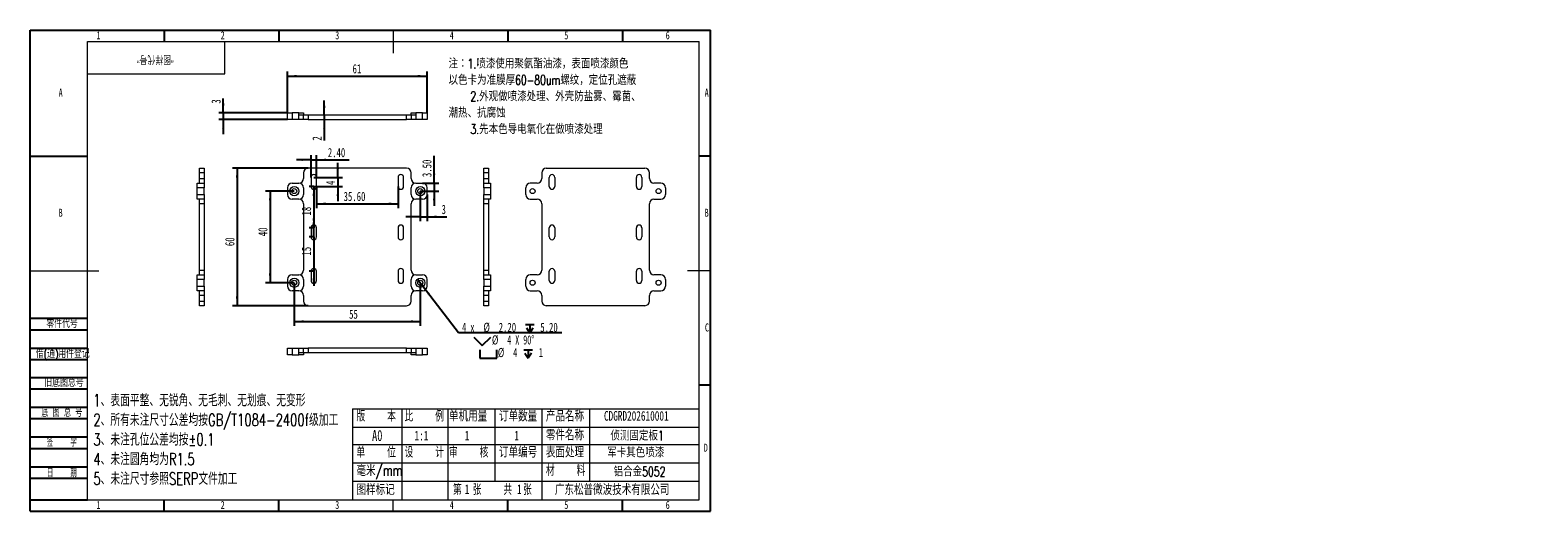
# Model space of a CAD drawing. Header units: millimetres. Extents: x 0 to 658, y -2 to 210.
import ezdxf

# ---------------------------------------------------------------- set-up
doc = ezdxf.new("R2010")
doc.units = ezdxf.units.MM
doc.layers.add('图框', color=7, linetype='Continuous')
doc.layers.add('粗实线层', color=7, linetype='Continuous', lineweight=15)
doc.styles.add('SLDTEXTSTYLE0', font='TXT', dxfattribs={"width": 0.7})
doc.styles.add('SLDTEXTSTYLE1', font='TXT', dxfattribs={"width": 0.7, "bigfont": 'bigfont'})
doc.styles.add('SLDTEXTSTYLE2', font='TXT', dxfattribs={"width": 0.614286, "bigfont": 'bigfont'})
doc.styles.add('SLDTEXTSTYLE3', font='TXT', dxfattribs={"width": 0.566667, "bigfont": 'bigfont'})
doc.styles.add('SLDTEXTSTYLE4', font='TXT', dxfattribs={"width": 0.633333})
doc.styles.add('SLDTEXTSTYLE5', font='TXT', dxfattribs={"width": 0.642857})
doc.dimstyles.new('SLDDIMSTYLE0', dxfattribs={"dimtxt": 4, "dimasz": 4.08, "dimexe": 0, "dimexo": 0.0625, "dimgap": 1, "dimtad": 2, "dimrnd": 1e-09, "dimzin": 12, "dimdsep": 46, "dimtxsty": 'SLDTEXTSTYLE0', "dimsah": 1, "dimcen": 0.09, "dimadec": 0, "dimazin": 3, "dimtfac": 1, "dimtofl": 0, "dimtmove": 0, "dimatfit": 3, "dimfxl": 0, "dimfrac": 2, "dimtolj": 1, "dimtzin": 12, "dimarcsym": 0})
doc.dimstyles.new('SLDDIMSTYLE1', dxfattribs={"dimtxt": 4, "dimasz": 4.08, "dimexe": 0, "dimexo": 0.0625, "dimgap": 1, "dimtad": 0, "dimtih": 1, "dimtoh": 1, "dimrnd": 1e-09, "dimzin": 4, "dimdsep": 46, "dimtxsty": 'SLDTEXTSTYLE0', "dimblk1": 'NONE', "dimsah": 1, "dimcen": 0, "dimadec": 0, "dimazin": 1, "dimtfac": 1, "dimtmove": 0, "dimatfit": 3, "dimldrblk": 'NONE', "dimfxl": 0, "dimfrac": 2, "dimtolj": 1, "dimtzin": 12, "dimarcsym": 0})
doc.dimstyles.new('SLDDIMSTYLE2', dxfattribs={"dimtxt": 4, "dimasz": 4.08, "dimexe": 0, "dimexo": 0.0625, "dimgap": 1, "dimtad": 2, "dimrnd": 1e-09, "dimzin": 4, "dimdsep": 46, "dimtxsty": 'SLDTEXTSTYLE0', "dimsah": 1, "dimcen": 0.09, "dimadec": 0, "dimazin": 1, "dimtfac": 1, "dimtmove": 0, "dimatfit": 0, "dimfxl": 0, "dimfrac": 2, "dimtolj": 1, "dimtzin": 12, "dimarcsym": 0})
doc.dimstyles.new('SLDDIMSTYLE3', dxfattribs={"dimtxt": 4, "dimasz": 4.08, "dimexe": 0, "dimexo": 0.0625, "dimgap": 1, "dimtad": 2, "dimrnd": 1e-09, "dimzin": 12, "dimdsep": 46, "dimtxsty": 'SLDTEXTSTYLE0', "dimsah": 1, "dimcen": 0.09, "dimadec": 0, "dimazin": 3, "dimtfac": 1, "dimtmove": 0, "dimatfit": 0, "dimfxl": 0, "dimfrac": 2, "dimtolj": 1, "dimtzin": 12, "dimarcsym": 0})
doc.dimstyles.new('SLDDIMSTYLE4', dxfattribs={"dimtxt": 4, "dimasz": 4.08, "dimexe": 0, "dimexo": 0.0625, "dimgap": 1, "dimtad": 2, "dimrnd": 1e-09, "dimzin": 4, "dimdsep": 46, "dimtxsty": 'SLDTEXTSTYLE0', "dimsah": 1, "dimcen": 0.09, "dimadec": 0, "dimazin": 1, "dimtfac": 1, "dimtofl": 0, "dimtmove": 0, "dimatfit": 3, "dimfxl": 0, "dimfrac": 2, "dimtolj": 1, "dimtzin": 12, "dimarcsym": 0})

# ---------------------------------------------------------------- blocks, each defined once
blk = doc.blocks.new('SW_NOTE_0')
at = {"layer": '图框', "color": 0, "attachment_point": 1, "style": 'SLDTEXTSTYLE1'}
for s, insert, char_height in [('\\M+1928D\\M+181461.喷\\M+18EBD\\M+18E67\\M+19770\\M+1E3DA氨酯\\M+196FB\\M+18EBD\\M+18143\\M+1955C\\M+196CA喷\\M+18EBD颜\\M+19046', (0, 5.46), 4.23333), ('\\M+188C8\\M+19046卡为\\M+18F79\\M+1968C\\M+18CFA60-80um\\M+19786纹\\M+18143\\M+192E8\\M+188CA\\M+18D45\\M+18ED5\\M+195C1', (0, -1.69), 4.23333), ('2.\\M+18A4F观\\M+198F4喷\\M+18EBD处\\M+1979D\\M+18141\\M+18A4F壳\\M+19668盐雾\\M+18141霉\\M+18BDB\\M+18141', (9.53, -8.83), 4.2333), ('\\M+192AA热\\M+18141\\M+18D52\\M+19585蚀', (0, -15.98), 4.2333), ('3.\\M+190E6\\M+1967B\\M+19046导电氧\\M+189BB\\M+18DDD\\M+198F4喷\\M+18EBD处\\M+1979D', (9.53, -23.12), 4.2333)]:
    blk.add_mtext(s, dxfattribs=dict(at, insert=insert, char_height=char_height))
blk = doc.blocks.new('SW_NOTE_1')
at = {"layer": '图框', "color": 0, "attachment_point": 1, "style": 'SLDTEXTSTYLE1'}
for s, insert, char_height in [('1\\M+18141\\M+1955C\\M+196CA\\M+195BD\\M+190AE\\M+18141\\M+19DD9锐\\M+18A70\\M+18141\\M+19DD9\\M+196D1\\M+18E68\\M+18141\\M+19DD9划\\M+18DAD\\M+18141\\M+19DD9变\\M+18C60', (0, 6.82), 5.29167), ('2\\M+18141\\M+18F8A\\M+1974C\\M+196A2\\M+1928D\\M+18EDA\\M+190A1\\M+18CF6\\M+18DB7\\M+18BCF\\M+188C2GB/T1084-2400f级\\M+189C1\\M+18D48', (0, -1.73), 5.29167), ('3\\M+18141\\M+196A2\\M+1928D\\M+18D45\\M+188CA\\M+18CF6\\M+18DB7\\M+18BCF\\M+188C2\\M+1817D0.1', (0, -10.29), 5.2917), ('4\\M+18141\\M+196A2\\M+1928D圆\\M+18A70\\M+18BCF为R1.5', (0, -18.85), 5.2917), ('5\\M+18141\\M+196A2\\M+1928D\\M+18EDA\\M+190A1\\M+18E51\\M+18FC6SERP\\M+195B6\\M+18C8F\\M+189C1\\M+18D48', (0, -27.4), 5.2917)]:
    blk.add_mtext(s, dxfattribs=dict(at, insert=insert, char_height=char_height))
blk = doc.blocks.new('_D')
at = {"layer": '图框'}
for p, q in [((121.3, 149.73), (88.3, 149.73)), ((90.3, 149.73), (90.3, 89.73)), ((121.3, 89.73), (88.3, 89.73))]:
    blk.add_line(p, q, dxfattribs=at)
for points in [[(90.3, 149.73), (89.8, 145.65), (90.81, 145.65)], [(90.3, 89.73), (90.81, 93.81), (89.8, 93.81)]]:
    blk.add_solid(points, dxfattribs=at)
at = {"layer": '图框', "insert": (85.15, 115.74), "char_height": 4, "attachment_point": 1, "rotation": 90, "style": 'SLDTEXTSTYLE0'}
blk.add_mtext('60', dxfattribs=at)
blk = doc.blocks.new('SW_SYMBOL_HOLE_DEPTH')
at = {"layer": '图框', "color": 0}
for p, q in [((0, 875), (800, 875)), ((100, 555), (400, 75)), ((400, 875), (400, 75)), ((700, 555), (400, 75))]:
    blk.add_line(p, q, dxfattribs=at)
blk = doc.blocks.new('SW_SYMBOL_HOLE_SINK')
at = {"layer": '图框', "color": 0}
for p, q in [((0, 875), (800, 75)), ((800, 75), (1600, 875))]:
    blk.add_line(p, q, dxfattribs=at)
blk = doc.blocks.new('SW_SYMBOL_HOLE_SPOT')
at = {"layer": '图框', "color": 0}
for p, q in [((0, 875), (0, 75)), ((0, 75), (1600, 75)), ((1600, 75), (1600, 875))]:
    blk.add_line(p, q, dxfattribs=at)
blk = doc.blocks.new('_D_1')
at = {"layer": '图框'}
for p, q in [((169.09, 101.32), (171.52, 98.15)), ((171.52, 98.15), (186.95, 77.97)), ((186.95, 77.97), (232.07, 77.97))]:
    blk.add_line(p, q, dxfattribs=at)
blk.add_solid([(171.52, 98.15), (173.6, 94.6), (174.4, 95.21)], dxfattribs=at)
at = {"layer": '图框', "xscale": 0.004654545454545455, "yscale": 0.004654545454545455, "zscale": 0.004654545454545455}
for name, p in [('SW_SYMBOL_HOLE_DEPTH', (216.24, 77.46)), ('SW_SYMBOL_HOLE_SINK', (193.66, 71.96)), ('SW_SYMBOL_HOLE_SPOT', (196.22, 66.46)), ('SW_SYMBOL_HOLE_DEPTH', (215.54, 66.46))]:
    blk.add_blockref(name, p, dxfattribs=at)
at = {"layer": '图框', "char_height": 4, "attachment_point": 1}
for s, insert, style in [('4 x', (188.54, 82.29), 'SLDTEXTSTYLE4'), ('%%c', (197.85, 82.29), 'SLDTEXTSTYLE0'), ('2.20', (204.52, 82.29), 'SLDTEXTSTYLE0'), ('5.20', (222.68, 82.29), 'SLDTEXTSTYLE0'), ('%%c', (201.57, 76.79), 'SLDTEXTSTYLE0'), ('4 X 90°', (208.25, 76.79), 'SLDTEXTSTYLE5'), ('%%c', (204.13, 71.29), 'SLDTEXTSTYLE0'), ('4', (210.81, 71.29), 'SLDTEXTSTYLE0'), ('1', (221.98, 71.29), 'SLDTEXTSTYLE0')]:
    blk.add_mtext(s, dxfattribs=dict(at, insert=insert, style=style))
blk = doc.blocks.new('_NONE')
blk = doc.blocks.new('_D_2')
at = {"layer": '图框'}
for p, q in [((122.6, 153.41), (116.25, 153.41)), ((122.6, 145.73), (122.6, 155.41)), ((122.6, 153.41), (125, 153.41)), ((125, 145.73), (125, 155.41)), ((125, 153.41), (139.24, 153.41))]:
    blk.add_line(p, q, dxfattribs=at)
for points in [[(122.6, 153.41), (118.52, 153.92), (118.52, 152.91)], [(125, 153.41), (129.08, 152.91), (129.08, 153.92)]]:
    blk.add_solid(points, dxfattribs=at)
at = {"layer": '图框', "insert": (129.93, 158.57), "char_height": 4, "attachment_point": 1, "style": 'SLDTEXTSTYLE0'}
blk.add_mtext('2.40', dxfattribs=at)
blk = doc.blocks.new('_D_3')
at = {"layer": '图框'}
for p, q in [((134.29, 145.73), (134.29, 152.08)), ((123.8, 145.73), (136.29, 145.73)), ((134.29, 145.73), (134.29, 141.73)), ((123.8, 141.73), (136.29, 141.73)), ((134.29, 141.73), (134.29, 135.38))]:
    blk.add_line(p, q, dxfattribs=at)
for points in [[(134.29, 145.73), (134.79, 149.81), (133.78, 149.81)], [(134.29, 141.73), (133.78, 137.65), (134.79, 137.65)]]:
    blk.add_solid(points, dxfattribs=at)
at = {"layer": '图框', "insert": (129.13, 142.43), "char_height": 4, "attachment_point": 1, "rotation": 90, "style": 'SLDTEXTSTYLE0'}
blk.add_mtext('4', dxfattribs=at)
blk = doc.blocks.new('_D_4')
at = {"layer": '图框'}
for p, q in [((115.3, 139.73), (102.72, 139.73)), ((104.72, 139.73), (104.72, 99.73)), ((115.3, 99.73), (102.72, 99.73))]:
    blk.add_line(p, q, dxfattribs=at)
for points in [[(104.72, 139.73), (104.21, 135.65), (105.23, 135.65)], [(104.72, 99.73), (105.23, 103.81), (104.21, 103.81)]]:
    blk.add_solid(points, dxfattribs=at)
at = {"layer": '图框', "insert": (99.57, 120.07), "char_height": 4, "attachment_point": 1, "rotation": 90, "style": 'SLDTEXTSTYLE0'}
blk.add_mtext('40', dxfattribs=at)
blk = doc.blocks.new('_D_5')
at = {"layer": '图框'}
for p, q in [((115.3, 99.73), (115.3, 80.87)), ((170.3, 99.73), (170.3, 80.87)), ((115.3, 82.87), (170.3, 82.87))]:
    blk.add_line(p, q, dxfattribs=at)
for points in [[(115.3, 82.87), (119.38, 82.37), (119.38, 83.38)], [(170.3, 82.87), (166.22, 83.38), (166.22, 82.37)]]:
    blk.add_solid(points, dxfattribs=at)
at = {"layer": '图框', "insert": (139.23, 88.03), "char_height": 4, "attachment_point": 1, "style": 'SLDTEXTSTYLE0'}
blk.add_mtext('55', dxfattribs=at)
blk = doc.blocks.new('_D_6')
at = {"layer": '图框'}
for p, q in [((125, 141.73), (125, 132.26)), ((160.6, 141.73), (160.6, 132.26)), ((125, 134.26), (160.6, 134.26))]:
    blk.add_line(p, q, dxfattribs=at)
for points in [[(125, 134.26), (129.08, 133.75), (129.08, 134.76)], [(160.6, 134.26), (156.52, 134.76), (156.52, 133.75)]]:
    blk.add_solid(points, dxfattribs=at)
at = {"layer": '图框', "insert": (136.82, 139.41), "char_height": 4, "attachment_point": 1, "style": 'SLDTEXTSTYLE0'}
blk.add_mtext('35.60', dxfattribs=at)
blk = doc.blocks.new('_D_7')
at = {"layer": '图框'}
for p, q in [((123.8, 141.73), (121.77, 141.73)), ((123.77, 141.73), (123.77, 123.73)), ((123.8, 123.73), (121.77, 123.73))]:
    blk.add_line(p, q, dxfattribs=at)
for points in [[(123.77, 141.73), (123.27, 137.65), (124.28, 137.65)], [(123.77, 123.73), (124.28, 127.81), (123.27, 127.81)]]:
    blk.add_solid(points, dxfattribs=at)
at = {"layer": '图框', "insert": (118.62, 129.08), "char_height": 4, "attachment_point": 1, "rotation": 90, "style": 'SLDTEXTSTYLE0'}
blk.add_mtext('18', dxfattribs=at)
blk = doc.blocks.new('_D_8')
at = {"layer": '图框'}
for p, q in [((123.77, 119.73), (123.77, 126.08)), ((123.8, 119.73), (121.77, 119.73)), ((123.77, 119.73), (123.77, 104.73)), ((123.8, 104.73), (121.77, 104.73)), ((123.77, 104.73), (123.77, 98.38))]:
    blk.add_line(p, q, dxfattribs=at)
for points in [[(123.77, 119.73), (124.28, 123.81), (123.27, 123.81)], [(123.77, 104.73), (123.27, 100.65), (124.28, 100.65)]]:
    blk.add_solid(points, dxfattribs=at)
at = {"layer": '图框', "insert": (118.62, 111.6), "char_height": 4, "attachment_point": 1, "rotation": 90, "style": 'SLDTEXTSTYLE0'}
blk.add_mtext('15', dxfattribs=at)
blk = doc.blocks.new('_D_9')
at = {"layer": '图框'}
for p, q in [((170.3, 139.73), (170.3, 126.57)), ((173.3, 138.23), (173.3, 126.57)), ((170.3, 128.57), (163.95, 128.57)), ((170.3, 128.57), (173.3, 128.57)), ((173.3, 128.57), (181.9, 128.57))]:
    blk.add_line(p, q, dxfattribs=at)
for points in [[(170.3, 128.57), (166.22, 129.08), (166.22, 128.06)], [(173.3, 128.57), (177.38, 128.06), (177.38, 129.08)]]:
    blk.add_solid(points, dxfattribs=at)
at = {"layer": '图框', "insert": (179.57, 133.73), "char_height": 4, "attachment_point": 1, "style": 'SLDTEXTSTYLE0'}
blk.add_mtext('3', dxfattribs=at)
blk = doc.blocks.new('_D_10')
at = {"layer": '图框'}
for p, q in [((176.34, 143.23), (176.34, 155.17)), ((170.3, 139.73), (178.34, 139.73)), ((171.3, 143.23), (178.34, 143.23)), ((176.34, 143.23), (176.34, 139.73)), ((176.34, 139.73), (176.34, 133.38))]:
    blk.add_line(p, q, dxfattribs=at)
for points in [[(176.34, 143.23), (176.84, 147.31), (175.83, 147.31)], [(176.34, 139.73), (175.83, 135.65), (176.84, 135.65)]]:
    blk.add_solid(points, dxfattribs=at)
at = {"layer": '图框', "insert": (171.18, 145.86), "char_height": 4, "attachment_point": 1, "rotation": 90, "style": 'SLDTEXTSTYLE0'}
blk.add_mtext('3.50', dxfattribs=at)
blk = doc.blocks.new('_D_11')
at = {"layer": '图框'}
for p, q in [((112.3, 173.98), (112.3, 191.98)), ((173.3, 173.98), (173.3, 191.98)), ((112.3, 189.98), (173.3, 189.98))]:
    blk.add_line(p, q, dxfattribs=at)
for points in [[(112.3, 189.98), (116.38, 189.47), (116.38, 190.49)], [(173.3, 189.98), (169.22, 190.49), (169.22, 189.47)]]:
    blk.add_solid(points, dxfattribs=at)
at = {"layer": '图框', "insert": (140.74, 195.14), "char_height": 4, "attachment_point": 1, "style": 'SLDTEXTSTYLE0'}
blk.add_mtext('61', dxfattribs=at)
blk = doc.blocks.new('_D_12')
at = {"layer": '图框'}
for p, q in [((84.3, 173.98), (84.3, 180.24)), ((112.3, 173.98), (82.3, 173.98)), ((84.3, 173.98), (84.3, 170.98)), ((112.3, 170.98), (82.3, 170.98)), ((84.3, 170.98), (84.3, 164.63))]:
    blk.add_line(p, q, dxfattribs=at)
for points in [[(84.3, 173.98), (84.81, 178.06), (83.8, 178.06)], [(84.3, 170.98), (83.8, 166.9), (84.81, 166.9)]]:
    blk.add_solid(points, dxfattribs=at)
at = {"layer": '图框', "insert": (79.15, 177.91), "char_height": 4, "attachment_point": 1, "rotation": 90, "style": 'SLDTEXTSTYLE0'}
blk.add_mtext('3', dxfattribs=at)
blk = doc.blocks.new('_D_13')
at = {"layer": '图框'}
for p, q in [((128.4, 172.98), (128.4, 179.33)), ((128.4, 172.98), (128.4, 170.98)), ((128.4, 170.98), (128.4, 161.79))]:
    blk.add_line(p, q, dxfattribs=at)
for points in [[(128.4, 172.98), (128.91, 177.06), (127.89, 177.06)], [(128.4, 170.98), (127.89, 166.9), (128.91, 166.9)]]:
    blk.add_solid(points, dxfattribs=at)
at = {"layer": '图框', "insert": (123.24, 161.79), "char_height": 4, "attachment_point": 1, "rotation": 90, "style": 'SLDTEXTSTYLE0'}
blk.add_mtext('2', dxfattribs=at)

msp = doc.modelspace()

# ---------------------------------------------------------------- linework, layer by layer
at = {"color": 7, "linetype": 'Continuous', "lineweight": 15}
for p, q in [((112.305, 170.979), (112.305, 173.979)), ((112.305, 173.979), (114.305, 173.979)), ((114.305, 173.979), (114.305, 170.979)), ((117.305, 173.979), (114.305, 173.979)), ((117.305, 172.979), (117.305, 173.979)), ((117.305, 173.979), (119.305, 173.979)), ((117.305, 170.979), (117.305, 172.979)), ((117.305, 172.979), (119.305, 172.979)), ((119.305, 173.979), (119.305, 172.979)), ((119.305, 170.979), (119.305, 172.979)), ((119.305, 172.979), (121.305, 172.979)), ((121.305, 172.979), (121.305, 170.979)), ((121.305, 172.979), (164.305, 172.979)), ((164.305, 170.979), (164.305, 172.979)), ((164.305, 172.979), (166.305, 172.979)), ((166.305, 172.979), (166.305, 173.979)), ((166.305, 173.979), (168.305, 173.979)), ((166.305, 172.979), (166.305, 170.979)), ((166.305, 172.979), (168.305, 172.979)), ((168.305, 173.979), (168.305, 172.979)), ((171.305, 173.979), (168.305, 173.979)), ((168.305, 172.979), (168.305, 170.979)), ((171.305, 170.979), (171.305, 173.979)), ((171.305, 173.979), (173.305, 173.979)), ((173.305, 173.979), (173.305, 170.979)), ((114.305, 170.979), (112.305, 170.979)), ((117.305, 170.979), (114.305, 170.979)), ((119.305, 170.979), (117.305, 170.979)), ((121.305, 170.979), (119.305, 170.979)), ((121.305, 170.979), (164.305, 170.979)), ((166.305, 170.979), (164.305, 170.979)), ((168.305, 170.979), (166.305, 170.979)), ((171.305, 170.979), (168.305, 170.979)), ((173.305, 170.979), (171.305, 170.979)), ((73.959, 149.734), (75.959, 149.734)), ((73.959, 147.734), (73.959, 149.734)), ((75.959, 147.734), (73.959, 147.734)), ((73.959, 145.234), (73.959, 147.734)), ((73.959, 143.234), (73.959, 145.234)), ((73.959, 145.234), (75.959, 145.234)), ((75.959, 149.734), (75.959, 147.734)), ((75.959, 147.734), (75.959, 145.234)), ((75.959, 145.234), (75.959, 143.234)), ((119.305, 147.734), (119.305, 145.234)), ((164.305, 149.734), (121.305, 149.734)), ((122.605, 145.734), (122.605, 141.734)), ((125.005, 141.734), (125.005, 145.734)), ((160.605, 145.734), (160.605, 141.734)), ((163.005, 141.734), (163.005, 145.734)), ((166.305, 145.234), (166.305, 147.734)), ((198.012, 149.734), (200.012, 149.734)), ((198.012, 147.734), (198.012, 149.734)), ((200.012, 147.734), (198.012, 147.734)), ((198.012, 145.234), (198.012, 147.734)), ((198.012, 145.234), (200.012, 145.234)), ((198.012, 143.234), (198.012, 145.234)), ((200.012, 149.734), (200.012, 147.734)), ((200.012, 147.734), (200.012, 145.234)), ((200.012, 145.234), (200.012, 143.234)), ((223.309, 147.734), (223.309, 145.234)), ((225.309, 149.734), (268.309, 149.734)), ((226.609, 141.734), (226.609, 145.734)), ((229.009, 145.734), (229.009, 141.734)), ((264.609, 141.734), (264.609, 145.734)), ((267.009, 145.734), (267.009, 141.734)), ((270.309, 145.234), (270.309, 147.734)), ((72.959, 141.234), (72.959, 143.234)), ((72.959, 143.234), (75.959, 143.234)), ((75.959, 141.234), (72.959, 141.234)), ((72.959, 138.234), (72.959, 141.234)), ((72.959, 138.234), (75.959, 138.234)), ((72.959, 136.234), (72.959, 138.234)), ((75.959, 143.234), (75.959, 141.234)), ((75.959, 138.234), (75.959, 141.234)), ((75.959, 138.234), (75.959, 136.234)), ((112.305, 141.234), (112.305, 138.234)), ((114.305, 143.234), (117.305, 143.234)), ((119.305, 141.234), (119.305, 138.234)), ((166.305, 138.234), (166.305, 141.234)), ((168.305, 143.234), (171.305, 143.234)), ((173.305, 138.234), (173.305, 141.234)), ((198.012, 143.234), (201.012, 143.234)), ((198.012, 141.234), (198.012, 143.234)), ((201.012, 141.234), (198.012, 141.234)), ((198.012, 141.234), (198.012, 138.234)), ((198.012, 138.234), (201.012, 138.234)), ((198.012, 136.234), (198.012, 138.234)), ((201.012, 143.234), (201.012, 141.234)), ((201.012, 141.234), (201.012, 138.234)), ((201.012, 138.234), (201.012, 136.234)), ((216.309, 138.234), (216.309, 141.234)), ((221.309, 143.234), (218.309, 143.234)), ((275.309, 143.234), (272.309, 143.234)), ((277.309, 141.234), (277.309, 138.234)), ((75.959, 136.234), (72.959, 136.234)), ((73.959, 134.234), (73.959, 136.234)), ((75.959, 134.234), (73.959, 134.234)), ((73.959, 105.234), (73.959, 134.234)), ((75.959, 136.234), (75.959, 134.234)), ((75.959, 134.234), (75.959, 105.234)), ((117.305, 136.234), (114.305, 136.234)), ((119.305, 134.234), (119.305, 105.234)), ((166.305, 105.234), (166.305, 134.234)), ((171.305, 136.234), (168.305, 136.234)), ((201.012, 136.234), (198.012, 136.234)), ((198.012, 134.234), (198.012, 136.234)), ((200.012, 134.234), (198.012, 134.234)), ((198.012, 105.234), (198.012, 134.234)), ((200.012, 136.234), (200.012, 134.234)), ((200.012, 134.234), (200.012, 105.234)), ((218.309, 136.234), (221.309, 136.234)), ((223.309, 134.234), (223.309, 105.234)), ((270.309, 105.234), (270.309, 134.234)), ((272.309, 136.234), (275.309, 136.234)), ((122.605, 123.734), (122.605, 119.734)), ((125.005, 119.734), (125.005, 123.734)), ((160.605, 123.734), (160.605, 119.734)), ((163.005, 119.734), (163.005, 123.734)), ((226.609, 119.734), (226.609, 123.734)), ((229.009, 123.734), (229.009, 119.734)), ((264.609, 119.734), (264.609, 123.734)), ((267.009, 123.734), (267.009, 119.734)), ((72.959, 101.234), (72.959, 103.234)), ((72.959, 103.234), (75.959, 103.234)), ((72.959, 98.234), (72.959, 101.234)), ((75.959, 101.234), (72.959, 101.234)), ((73.959, 103.234), (73.959, 105.234)), ((73.959, 105.234), (75.959, 105.234)), ((75.959, 105.234), (75.959, 103.234)), ((75.959, 103.234), (75.959, 101.234)), ((75.959, 98.234), (75.959, 101.234)), ((112.305, 101.234), (112.305, 98.234)), ((114.305, 103.234), (117.305, 103.234)), ((119.305, 101.234), (119.305, 98.234)), ((122.605, 104.734), (122.605, 100.734)), ((125.005, 100.734), (125.005, 104.734)), ((160.605, 104.734), (160.605, 100.734)), ((163.005, 100.734), (163.005, 104.734)), ((166.305, 98.234), (166.305, 101.234)), ((168.305, 103.234), (171.305, 103.234)), ((173.305, 98.234), (173.305, 101.234)), ((198.012, 105.234), (200.012, 105.234)), ((198.012, 103.234), (198.012, 105.234)), ((198.012, 103.234), (201.012, 103.234)), ((198.012, 101.234), (198.012, 103.234)), ((201.012, 101.234), (198.012, 101.234)), ((198.012, 101.234), (198.012, 98.234)), ((200.012, 105.234), (200.012, 103.234)), ((201.012, 103.234), (201.012, 101.234)), ((201.012, 101.234), (201.012, 98.234)), ((216.309, 98.234), (216.309, 101.234)), ((221.309, 103.234), (218.309, 103.234)), ((226.609, 100.734), (226.609, 104.734)), ((229.009, 104.734), (229.009, 100.734)), ((264.609, 100.734), (264.609, 104.734)), ((267.009, 104.734), (267.009, 100.734)), ((275.309, 103.234), (272.309, 103.234)), ((277.309, 101.234), (277.309, 98.234)), ((72.959, 98.234), (75.959, 98.234)), ((72.959, 96.234), (72.959, 98.234)), ((75.959, 96.234), (72.959, 96.234)), ((73.959, 94.234), (73.959, 96.234)), ((75.959, 94.234), (73.959, 94.234)), ((73.959, 91.734), (73.959, 94.234)), ((75.959, 98.234), (75.959, 96.234)), ((75.959, 96.234), (75.959, 94.234)), ((75.959, 94.234), (75.959, 91.734)), ((117.305, 96.234), (114.305, 96.234)), ((119.305, 94.234), (119.305, 91.734)), ((166.305, 91.734), (166.305, 94.234)), ((171.305, 96.234), (168.305, 96.234)), ((198.012, 98.234), (201.012, 98.234)), ((198.012, 96.234), (198.012, 98.234)), ((201.012, 96.234), (198.012, 96.234)), ((198.012, 94.234), (198.012, 96.234)), ((200.012, 94.234), (198.012, 94.234)), ((198.012, 91.734), (198.012, 94.234)), ((200.012, 96.234), (200.012, 94.234)), ((200.012, 94.234), (200.012, 91.734)), ((201.012, 98.234), (201.012, 96.234)), ((218.309, 96.234), (221.309, 96.234)), ((223.309, 94.234), (223.309, 91.734)), ((270.309, 91.734), (270.309, 94.234)), ((272.309, 96.234), (275.309, 96.234)), ((73.959, 91.734), (75.959, 91.734)), ((73.959, 89.734), (73.959, 91.734)), ((75.959, 89.734), (73.959, 89.734)), ((75.959, 91.734), (75.959, 89.734)), ((121.305, 89.734), (164.305, 89.734)), ((198.012, 91.734), (200.012, 91.734)), ((198.012, 89.734), (198.012, 91.734)), ((200.012, 89.734), (198.012, 89.734)), ((200.012, 91.734), (200.012, 89.734)), ((268.309, 89.734), (225.309, 89.734)), ((112.305, 68.213), (112.305, 71.213)), ((112.305, 71.213), (114.305, 71.213)), ((114.305, 68.213), (112.305, 68.213)), ((114.305, 71.213), (114.305, 68.213)), ((114.305, 71.213), (117.305, 71.213)), ((114.305, 68.213), (117.305, 68.213)), ((117.305, 69.213), (117.305, 71.213)), ((117.305, 71.213), (119.305, 71.213)), ((119.305, 69.213), (117.305, 69.213)), ((117.305, 68.213), (117.305, 69.213)), ((119.305, 68.213), (117.305, 68.213)), ((119.305, 69.213), (119.305, 71.213)), ((119.305, 71.213), (121.305, 71.213)), ((121.305, 69.213), (119.305, 69.213)), ((119.305, 69.213), (119.305, 68.213)), ((121.305, 71.213), (121.305, 69.213)), ((164.305, 71.213), (121.305, 71.213)), ((164.305, 69.213), (121.305, 69.213)), ((164.305, 69.213), (164.305, 71.213)), ((164.305, 71.213), (166.305, 71.213)), ((166.305, 69.213), (164.305, 69.213)), ((166.305, 71.213), (166.305, 69.213)), ((166.305, 71.213), (168.305, 71.213)), ((168.305, 69.213), (166.305, 69.213)), ((166.305, 68.213), (166.305, 69.213)), ((168.305, 68.213), (166.305, 68.213)), ((168.305, 71.213), (168.305, 69.213)), ((168.305, 71.213), (171.305, 71.213)), ((168.305, 69.213), (168.305, 68.213)), ((168.305, 68.213), (171.305, 68.213)), ((171.305, 68.213), (171.305, 71.213)), ((171.305, 71.213), (173.305, 71.213)), ((173.305, 68.213), (171.305, 68.213)), ((173.305, 71.213), (173.305, 68.213))]:
    msp.add_line(p, q, dxfattribs=at)
for centre, radius in [((115.305, 139.734), 2), ((115.305, 139.734), 1.1), ((170.305, 139.734), 2), ((170.305, 139.734), 1.1), ((219.309, 139.734), 1.1), ((274.309, 139.734), 1.1), ((115.305, 99.734), 2), ((115.305, 99.734), 1.1), ((170.305, 99.734), 2), ((170.305, 99.734), 1.1), ((219.309, 99.734), 1.1), ((274.309, 99.734), 1.1)]:
    msp.add_circle(centre, radius, dxfattribs=at)
for centre, radius, start, end in [((117.305, 145.234), 2, 270, 0), ((121.305, 147.734), 2, 90, 180), ((123.805, 145.734), 1.2, 0, 180), ((161.805, 145.734), 1.2, 0, 180), ((164.305, 147.734), 2, 0, 90), ((168.305, 145.234), 2, 180, 270), ((221.309, 145.234), 2, 270, 0), ((225.309, 147.734), 2, 90, 180), ((227.809, 145.734), 1.2, 0, 180), ((265.809, 145.734), 1.2, 0, 180), ((268.309, 147.734), 2, 0, 90), ((272.309, 145.234), 2, 180, 270), ((114.305, 141.234), 2, 90, 180), ((114.305, 138.234), 2, 180, 270), ((117.305, 141.234), 2, 0, 90), ((117.305, 138.234), 2, 270, 0), ((123.805, 141.734), 1.2, 180, 0), ((161.805, 141.734), 1.2, 180, 360), ((168.305, 141.234), 2, 90, 180), ((168.305, 138.234), 2, 180, 270), ((171.305, 141.234), 2, 0, 90), ((171.305, 138.234), 2, 270, 0), ((218.309, 141.234), 2, 90, 180), ((218.309, 138.234), 2, 180, 270), ((227.809, 141.734), 1.2, 180, 360), ((265.809, 141.734), 1.2, 180, 360), ((275.309, 141.234), 2, 0, 90), ((275.309, 138.234), 2, 270, 0), ((117.305, 134.234), 2, 0, 90), ((168.305, 134.234), 2, 90, 180), ((221.309, 134.234), 2, 0, 90), ((272.309, 134.234), 2, 90, 180), ((123.805, 123.734), 1.2, 0, 180), ((123.805, 119.734), 1.2, 180, 0), ((161.805, 123.734), 1.2, 0, 180), ((161.805, 119.734), 1.2, 180, 0), ((227.809, 123.734), 1.2, 0, 180), ((227.809, 119.734), 1.2, 180, 0), ((265.809, 123.734), 1.2, 0, 180), ((265.809, 119.734), 1.2, 180, 0), ((123.805, 104.734), 1.2, 0, 180), ((161.805, 104.734), 1.2, 0, 180), ((227.809, 104.734), 1.2, 0, 180), ((265.809, 104.734), 1.2, 0, 180), ((114.305, 101.234), 2, 90, 180), ((117.305, 105.234), 2, 270, 0), ((117.305, 101.234), 2, 0, 90), ((123.805, 100.734), 1.2, 180, 0), ((161.805, 100.734), 1.2, 180, 0), ((168.305, 105.234), 2, 180, 270), ((168.305, 101.234), 2, 90, 180), ((171.305, 101.234), 2, 0, 90), ((218.309, 101.234), 2, 90, 180), ((221.309, 105.234), 2, 270, 0), ((227.809, 100.734), 1.2, 180, 0), ((265.809, 100.734), 1.2, 180, 0), ((272.309, 105.234), 2, 180, 270), ((275.309, 101.234), 2, 0, 90), ((114.305, 98.234), 2, 180, 270), ((117.305, 98.234), 2, 270, 0), ((117.305, 94.234), 2, 0, 90), ((168.305, 98.234), 2, 180, 270), ((168.305, 94.234), 2, 90, 180), ((171.305, 98.234), 2, 270, 0), ((218.309, 98.234), 2, 180, 270), ((221.309, 94.234), 2, 0, 90), ((272.309, 94.234), 2, 90, 180), ((275.309, 98.234), 2, 270, 0), ((121.305, 91.734), 2, 180, 270), ((164.305, 91.734), 2, 270, 0), ((225.309, 91.734), 2, 180, 270), ((268.309, 91.734), 2, 270, 0)]:
    msp.add_arc(centre, radius, start, end, dxfattribs=at)
at = {"layer": '图框'}
for p, q in [((0, 0), (0, 210)), ((0, 210), (297, 210)), ((58.5, 210), (58.5, 205)), ((108.5, 210), (108.5, 205)), ((208.5, 210), (208.5, 205)), ((258.5, 210), (258.5, 205)), ((297, 0), (297, 210)), ((0, 155), (25, 155)), ((297, 155), (292, 155)), ((0, 84.221), (25, 84.221)), ((0, 79.221), (25, 79.221)), ((0, 71.221), (25, 71.221)), ((0, 66.221), (25, 66.221)), ((0, 58.43), (25, 58.43)), ((0, 53.43), (25, 53.43)), ((297, 55), (292, 55)), ((0, 45.43), (25, 45.43)), ((0, 40.43), (25, 40.43)), ((0, 32.43), (25, 32.43)), ((0, 27.43), (25, 27.43)), ((0, 19.43), (25, 19.43)), ((0, 14.43), (25, 14.43)), ((0, 5), (25, 5)), ((0, 0), (297, 0)), ((58.5, 0), (58.5, 5)), ((108.5, 0), (108.5, 5)), ((208.5, 0), (208.5, 5)), ((258.5, 0), (258.5, 5))]:
    msp.add_line(p, q, dxfattribs=at)
at = {"layer": '图框', "linetype": 'Continuous', "lineweight": 15}
for p, q in [((25, 5), (25, 205)), ((25, 205), (292, 205)), ((292, 5), (292, 205))]:
    msp.add_line(p, q, dxfattribs=at)
at = {"layer": '图框', "lineweight": 15}
for p, q in [((158.5, 210), (158.5, 200)), ((0, 105), (30, 105)), ((297, 105), (287, 105)), ((140.685, 44.638), (140.685, 5)), ((140.685, 44.638), (292, 44.638)), ((162.213, 44.638), (162.213, 5)), ((182.317, 44.638), (182.317, 5)), ((202.787, 44.638), (202.787, 13.207)), ((223.371, 44.638), (223.371, 5)), ((244.183, 44.638), (244.183, 13.207)), ((140.685, 36.639), (292, 36.639)), ((140.685, 29.162), (292, 29.162)), ((140.685, 21.163), (292, 21.163)), ((140.685, 13.207), (292, 13.207)), ((25, 5), (292, 5)), ((158.5, 0), (158.5, 5))]:
    msp.add_line(p, q, dxfattribs=at)
at = {"layer": '粗实线层'}
for p, q in [((85, 191), (85, 205)), ((25, 191), (85, 191))]:
    msp.add_line(p, q, dxfattribs=at)

# ---------------------------------------------------------------- block references
at = {"layer": '图框'}
for name, p in [('SW_NOTE_0', (182.645, 192.056)), ('SW_NOTE_1', (27.572, 44.267))]:
    msp.add_blockref(name, p, dxfattribs=at)

# ---------------------------------------------------------------- texts
for s, insert, char_height, attachment_point, style in [('1', (29.794, 209.497), 3.5, 2, 'SLDTEXTSTYLE0'), ('2', (84.044, 209.497), 3.5, 2, 'SLDTEXTSTYLE0'), ('3', (134.044, 209.497), 3.5, 2, 'SLDTEXTSTYLE0'), ('4', (184.044, 209.497), 3.5, 2, 'SLDTEXTSTYLE0'), ('5', (234.044, 209.497), 3.5, 2, 'SLDTEXTSTYLE0'), ('6', (278.297, 209.497), 3.5, 2, 'SLDTEXTSTYLE0'), ('A', (13.32, 184.497), 3.5, 2, 'SLDTEXTSTYLE0'), ('A', (295.32, 184.497), 3.5, 2, 'SLDTEXTSTYLE0'), ('B', (13.32, 132.055), 3.5, 2, 'SLDTEXTSTYLE0'), ('B', (295.32, 132.055), 3.5, 2, 'SLDTEXTSTYLE0'), ('\\M+197EB\\M+18C8F\\M+191E3\\M+18D86', (7.084, 83.579), 3.5, 1, 'SLDTEXTSTYLE1'), ('C', (295.427, 81.997), 3.5, 2, 'SLDTEXTSTYLE0'), ('\\M+18ED8(\\M+192CA)\\M+19770\\M+18C8F\\M+1936F记', (2.496, 70.473), 3.5, 1, 'SLDTEXTSTYLE1'), ('\\M+18B8C\\M+192EA图总\\M+18D86', (6.194, 57.824), 3.5, 1, 'SLDTEXTSTYLE1'), ('\\M+192EA 图 总 \\M+18D86', (4.947, 44.766), 3.5, 1, 'SLDTEXTSTYLE2'), ('\\M+194C5    \\M+1967B', (142.458, 43.938), 4.7625, 1, 'SLDTEXTSTYLE3'), ('\\M+194E4    \\M+197E1', (163.441, 43.938), 4.7625, 1, 'SLDTEXTSTYLE3'), ('单\\M+18AF7\\M+19770\\M+197CA', (182.842, 43.938), 4.7625, 1, 'SLDTEXTSTYLE1'), ('订单\\M+19094\\M+197CA', (204.663, 43.938), 4.7625, 1, 'SLDTEXTSTYLE1'), ('产\\M+19569\\M+196BC\\M+18FCC', (225.118, 43.938), 4.7625, 1, 'SLDTEXTSTYLE1'), ('CDGRD202610001', (250.482, 43.754), 4.23333, 1, 'SLDTEXTSTYLE0'), ('A0', (149.239, 35.449), 4.7625, 1, 'SLDTEXTSTYLE0'), ('1:1', (167.791, 35.131), 4.2333, 1, 'SLDTEXTSTYLE0'), ('1', (189.68, 35.131), 4.233, 1, 'SLDTEXTSTYLE0'), ('1', (211.347, 35.131), 4.233, 1, 'SLDTEXTSTYLE0'), ('\\M+197EB\\M+18C8F\\M+196BC\\M+18FCC', (225.127, 35.687), 4.7625, 1, 'SLDTEXTSTYLE1'), ('侦测\\M+18CC5\\M+192E8\\M+194C21', (253.304, 35.131), 4.23333, 1, 'SLDTEXTSTYLE1'), ('签    \\M+18E9A', (13.81, 31.764), 3.5, 2, 'SLDTEXTSTYLE3'), ('单    \\M+188CA', (142.467, 28.208), 4.7625, 1, 'SLDTEXTSTYLE3'), ('设    计', (163.441, 28.208), 4.7625, 1, 'SLDTEXTSTYLE3'), ('审    \\M+18A6A', (182.834, 28.208), 4.7625, 1, 'SLDTEXTSTYLE3'), ('订单编\\M+18D86', (204.654, 28.208), 4.7625, 1, 'SLDTEXTSTYLE1'), ('\\M+1955C\\M+196CA处\\M+1979D', (225.127, 28.208), 4.7625, 1, 'SLDTEXTSTYLE1'), ('军卡\\M+191B4\\M+19046喷\\M+18EBD', (251.893, 27.791), 4.23333, 1, 'SLDTEXTSTYLE1'), ('D', (294.93, 29.497), 3.5, 2, 'SLDTEXTSTYLE0'), ('\\M+19F7C\\M+195C4/mm', (142.467, 20.188), 4.7625, 1, 'SLDTEXTSTYLE1'), ('\\M+18DDE    \\M+197BF', (225.127, 20.22), 4.7625, 1, 'SLDTEXTSTYLE3'), ('铝\\M+18D87\\M+18BE05052', (254.715, 19.433), 4.23333, 1, 'SLDTEXTSTYLE1'), ('\\M+193FA    \\M+18AFA', (13.81, 18.413), 3.5, 2, 'SLDTEXTSTYLE3'), ('图样标记', (142.467, 11.865), 4.7625, 1, 'SLDTEXTSTYLE1'), ('\\M+191E6  张    \\M+18BA4  张', (184.597, 11.865), 4.7625, 1, 'SLDTEXTSTYLE3'), ('1', (189.68, 11.712), 4.233, 1, 'SLDTEXTSTYLE0'), ('1', (212.507, 11.712), 4.233, 1, 'SLDTEXTSTYLE0'), ('\\M+19BF6东\\M+18FBC\\M+19581\\M+194F7\\M+19467\\M+18B5A术\\M+1974C\\M+18CC0\\M+18CF6\\M+18E69', (229.063, 11.865), 4.7625, 1, 'SLDTEXTSTYLE1'), ('1', (29.794, 4.497), 3.5, 2, 'SLDTEXTSTYLE0'), ('2', (84.044, 4.497), 3.5, 2, 'SLDTEXTSTYLE0'), ('3', (134.044, 4.497), 3.5, 2, 'SLDTEXTSTYLE0'), ('4', (184.044, 4.497), 3.5, 2, 'SLDTEXTSTYLE0'), ('5', (234.044, 4.497), 3.5, 2, 'SLDTEXTSTYLE0'), ('6', (278.297, 4.497), 3.5, 2, 'SLDTEXTSTYLE0')]:
    msp.add_mtext(s, dxfattribs=dict(at, insert=insert, char_height=char_height, attachment_point=attachment_point, style=style))
at = {"layer": '图框', "insert": (54.644, 195.655), "char_height": 3.5, "attachment_point": 2, "rotation": 180, "style": 'SLDTEXTSTYLE1'}
msp.add_mtext('\\M+18167图样\\M+191E3\\M+18D86\\M+18168', dxfattribs=at)

# ---------------------------------------------------------------- dimensions: what is measured, and where the dimension line sits
at = {"layer": '图框'}
for base, p1, p2, dimstyle, picture, middle in [((173.305, 189.979), (112.305, 173.979), (173.305, 173.979), 'SLDDIMSTYLE0', '_D_11', (143.063, 189.979)), ((125.005, 153.413), (122.605, 145.734), (125.005, 145.734), 'SLDDIMSTYLE2', '_D_2', (134.581, 153.413)), ((160.605, 134.256), (125.005, 141.734), (160.605, 141.734), 'SLDDIMSTYLE4', '_D_6', (142.637, 134.256)), ((173.305, 128.572), (170.305, 139.734), (173.305, 138.234), 'SLDDIMSTYLE3', '_D_9', (180.737, 128.572)), ((170.305, 82.874), (115.305, 99.734), (170.305, 99.734), 'SLDDIMSTYLE0', '_D_5', (141.556, 82.874))]:
    dim = msp.add_linear_dim(base=base, p1=p1, p2=p2, dimstyle=dimstyle, dxfattribs=at)
    dim.commit()
    dim.dimension.update_dxf_attribs({"geometry": picture, "text_midpoint": middle, "dimtype": 160})
for base, p1, p2, dimstyle, picture, middle in [((84.305, 170.979), (112.305, 173.979), (112.305, 170.979), 'SLDDIMSTYLE3', '_D_12', (84.305, 179.073)), ((128.398, 170.979), (113.305, 172.979), (112.305, 170.979), 'SLDDIMSTYLE3', '_D_13', (128.398, 162.956)), ((134.286, 141.734), (123.805, 145.734), (123.805, 141.734), 'SLDDIMSTYLE3', '_D_3', (134.286, 143.589)), ((176.335, 139.734), (171.305, 143.234), (170.305, 139.734), 'SLDDIMSTYLE2', '_D_10', (176.335, 150.518)), ((90.305, 89.734), (121.305, 149.734), (121.305, 89.734), 'SLDDIMSTYLE0', '_D', (90.305, 118.066)), ((104.723, 99.734), (115.305, 139.734), (115.305, 99.734), 'SLDDIMSTYLE0', '_D_4', (104.723, 122.4)), ((123.774, 123.734), (123.805, 141.734), (123.805, 123.734), 'SLDDIMSTYLE0', '_D_7', (123.774, 131.407)), ((123.774, 104.734), (123.805, 119.734), (123.805, 104.734), 'SLDDIMSTYLE3', '_D_8', (123.774, 113.927))]:
    dim = msp.add_linear_dim(base=base, p1=p1, p2=p2, angle=90, dimstyle=dimstyle, dxfattribs=at)
    dim.commit()
    dim.dimension.update_dxf_attribs({"geometry": picture, "text_midpoint": middle, "dimtype": 160})
dim = msp.add_diameter_dim_2p(p1=(169.089, 101.322), p2=(171.52, 98.146), text='4 x <> {\\fGDT;x} 5.20\\P{\\fGDT;w}%%c 4 X 90°\\P{\\fGDT;v}%%c 4 {\\fGDT;x} 1', dimstyle='SLDDIMSTYLE1', dxfattribs=at)
dim.commit()
dim.dimension.update_dxf_attribs({"geometry": '_D_1', "text_midpoint": (210.303, 74.38), "dimtype": 163})

doc.saveas('drawing.dxf')
